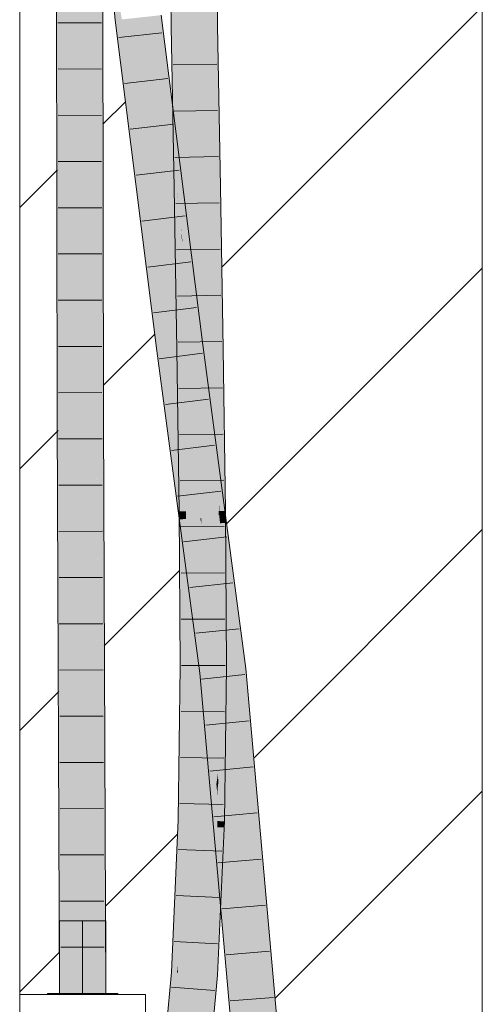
# Model space of a CAD drawing. Extents: x -720 to 300, y 62 to 1162.
# Tile 134 of 256: x 173.93 to 176.43, y 704.06 to 709.38. Entities that reach past the tile are written whole.
import ezdxf
from ezdxf.lldxf.tags import DXFTag

# ---------------------------------------------------------------- set-up
doc = ezdxf.new("R2010")
doc.units = 0
doc.layers.get('0').update_dxf_attribs({"lineweight": 13})
for name, color, linetype, lineweight, true_color in [('E_Betonbaudose', 1, 'Continuous', 13, 0xff0000), ('E_Detail_Wandschraffur', 7, 'Continuous', 5, 0xc0c0c0), ('E_Leerrohr 25-A06G93Y08I', 7, 'Continuous', 9, 0xff8000), ('E_Leerrohr 25-Shading', 7, 'Continuous', 9, 0xff8000)]:
    doc.layers.add(name, color=color, linetype=linetype, lineweight=lineweight, true_color=true_color)
doc.layers.add('E_Detail_Linie_Text_Bem', color=7, linetype='Continuous', lineweight=13)
tags = doc.linetypes.add('fein_strichliert', pattern=[4, 1, -2, 1]).pattern_tags.tags
tags[8:9] = [DXFTag(74, 4), DXFTag(75, 0), DXFTag(340, '0'), DXFTag(46, 0.0), DXFTag(50, 0.0), DXFTag(44, 0.0), DXFTag(45, 0.0)]
tags[6:7] = [DXFTag(74, 4), DXFTag(75, 0), DXFTag(340, '0'), DXFTag(46, 0.0), DXFTag(50, 0.0), DXFTag(44, 0.0), DXFTag(45, 0.0)]
tags[4:5] = [DXFTag(74, 4), DXFTag(75, 0), DXFTag(340, '0'), DXFTag(46, 0.0), DXFTag(50, 0.0), DXFTag(44, 0.0), DXFTag(45, 0.0)]
tags = doc.linetypes.add('STRICHPUNKT2-A06G93Y18I', pattern=[12.7, 6.35, -3.175, 0, -3.175]).pattern_tags.tags
tags[10:11] = [DXFTag(74, 4), DXFTag(75, 0), DXFTag(340, '0'), DXFTag(46, 0.0), DXFTag(50, 0.0), DXFTag(44, 0.0), DXFTag(45, 0.0)]
tags[8:9] = [DXFTag(74, 4), DXFTag(75, 0), DXFTag(340, '0'), DXFTag(46, 0.0), DXFTag(50, 0.0), DXFTag(44, 0.0), DXFTag(45, 0.0)]
tags[6:7] = [DXFTag(74, 4), DXFTag(75, 0), DXFTag(340, '0'), DXFTag(46, 0.0), DXFTag(50, 0.0), DXFTag(44, 0.0), DXFTag(45, 0.0)]
tags[4:5] = [DXFTag(74, 4), DXFTag(75, 0), DXFTag(340, '0'), DXFTag(46, 0.0), DXFTag(50, 0.0), DXFTag(44, 0.0), DXFTag(45, 0.0)]

# ---------------------------------------------------------------- blocks, each defined once
blk = doc.blocks.new('Shading-A06G93SJ8I', base_point=(174.2882, 726.756))
at = {"layer": 'E_Leerrohr 25-Shading', "color": 43, "true_color": 0xd7ab7f}
for points in [[(174.7407, 710.2072), (174.738, 710.2071), (174.7686, 709.3472), (174.7512, 709.3469)], [(174.7686, 709.3472), (174.7703, 709.3472), (174.7407, 710.2072), (174.7433, 710.2072)], [(174.7703, 709.3472), (174.7878, 709.3475), (174.7433, 710.2072), (174.7746, 710.2076)], [(174.9755, 710.2101), (174.9514, 710.2098), (174.9837, 709.3507), (174.9645, 709.3504)], [(175.0011, 709.351), (174.988, 710.2102), (174.9837, 709.3507), (174.9755, 710.2101)], [(174.1306, 710.1788), (174.1344, 707.2303), (174.1707, 707.4403), (174.171, 707.2303)], [(174.1306, 710.1788), (174.1707, 707.4403), (174.1647, 710.1784)], [(174.1707, 707.4403), (174.1672, 710.1784), (174.1647, 710.1784)], [(174.3457, 710.1768), (174.3439, 710.1768), (174.3478, 707.2308)], [(174.3687, 710.1766), (174.3457, 710.1768), (174.3752, 707.231), (174.3478, 707.2308)], [(174.3687, 710.1766), (174.3752, 707.231), (174.3806, 710.1033), (174.3844, 707.231)], [(174.4372, 709.5001), (174.4482, 709.3821), (174.4296, 709.7256), (174.4523, 709.3826)], [(174.4296, 709.7256), (174.4523, 709.3826), (174.4408, 709.6565), (174.4619, 709.3836)], [(174.4619, 709.3836), (174.4846, 709.3861), (174.4408, 709.6565)], [(174.6679, 709.4062), (174.6603, 709.4054), (174.6975, 709.1107)], [(174.6679, 709.4062), (174.7827, 708.4634), (174.6788, 709.4074)], [(174.6888, 709.1978), (174.8009, 708.2974), (174.6679, 709.4062), (174.7827, 708.4634)], [(174.7827, 708.4634), (174.6967, 709.4094), (174.6788, 709.4074)], [(174.6967, 709.4094), (174.7827, 708.4634), (174.7496, 708.9899), (174.7882, 708.4175)], [(174.4523, 709.3826), (174.4482, 709.3821), (174.4624, 709.2698)], [(174.4624, 709.2698), (174.5011, 709.0084), (174.4523, 709.3826), (174.4619, 709.3836)], [(174.4619, 709.3836), (174.6464, 708.1019), (174.4846, 709.3861)], [(174.4619, 709.3836), (174.5011, 709.0084), (174.6464, 708.1019), (174.524, 708.8532)], [(174.7731, 708.7175), (174.7988, 708.4766), (174.7512, 709.3469), (174.7686, 709.3472)], [(174.7731, 708.7175), (174.7512, 709.3469), (174.7589, 708.9159)], [(174.7988, 708.4766), (174.7996, 708.4766), (174.7686, 709.3472), (174.7703, 709.3472)], [(174.7996, 708.4766), (174.8034, 708.4767), (174.7703, 709.3472), (174.7878, 709.3475)], [(174.9837, 709.3507), (174.9645, 709.3504), (174.9939, 708.48), (174.9801, 708.4798)], [(175.0168, 708.4805), (175.0011, 709.351), (174.9939, 708.48), (174.9837, 709.3507)], [(174.5011, 709.0084), (174.4624, 709.2698), (174.5292, 708.7395)], [(174.6888, 709.1978), (174.6975, 709.1107), (174.7849, 708.4263), (174.7922, 708.3589)], [(174.524, 708.8532), (174.5011, 709.0084), (174.5052, 708.9691)], [(174.5292, 708.7395), (174.524, 708.8532), (174.5052, 708.9691)], [(174.7882, 708.4175), (174.8851, 707.6213), (174.7496, 708.9899), (174.853, 708.1696)], [(174.7603, 708.8383), (174.7731, 708.7175), (174.7589, 708.9159)], [(174.524, 708.8532), (174.6875, 707.5957), (174.7098, 707.5986)], [(174.524, 708.8532), (174.5292, 708.7395), (174.6875, 707.5957), (174.5945, 708.2214)], [(174.524, 708.8532), (174.7098, 707.5986), (174.6464, 708.1019)], [(174.7603, 708.8383), (174.7668, 708.476), (174.7875, 708.4764)], [(174.7875, 708.4764), (174.7905, 708.4764), (174.7603, 708.8383), (174.7731, 708.7175)], [(174.7905, 708.4764), (174.7988, 708.4766), (174.7731, 708.7175)], [(174.7668, 708.476), (174.8082, 708.1998), (174.7875, 708.4764)], [(174.8188, 707.601), (174.7668, 708.476), (174.7822, 707.6004)], [(174.7668, 708.476), (174.8188, 707.601), (174.8082, 708.1998), (174.8083, 708.1994)], [(174.7827, 708.4634), (174.7891, 708.4049), (174.7882, 708.4175)], [(174.7875, 708.4764), (174.8082, 708.1998), (174.7905, 708.4764), (174.8064, 708.2533)], [(174.8064, 708.2533), (174.7988, 708.4766), (174.7905, 708.4764)], [(174.7996, 708.4766), (174.7988, 708.4766), (174.8076, 708.2366), (174.8064, 708.2533)], [(174.8076, 708.2366), (174.8034, 708.4767), (174.7996, 708.4766)], [(174.9939, 708.48), (174.9801, 708.4798), (175.0039, 707.6039), (174.9955, 707.6038)], [(175.0321, 707.6044), (175.0168, 708.4805), (175.0039, 707.6039), (174.9939, 708.48)], [(174.7849, 708.4263), (174.7922, 708.3589), (174.8009, 708.2974), (174.8076, 708.2366)], [(174.7891, 708.4049), (174.8009, 708.2974), (174.7882, 708.4175), (174.8851, 707.6213)], [(174.8076, 708.2366), (174.8851, 707.6213), (174.8009, 708.2974)], [(174.5945, 708.2214), (174.6735, 707.5939), (174.6875, 707.5957)], [(174.8064, 708.2533), (174.8083, 708.1994), (174.8076, 708.2366)], [(174.8988, 707.8059), (174.853, 708.1696), (174.8908, 707.8055)], [(174.853, 708.1696), (174.8851, 707.6213), (174.9096, 707.6245)], [(174.9096, 707.6245), (174.9214, 707.626), (174.8908, 707.8055), (174.8988, 707.8059)], [(174.6735, 707.5939), (174.7996, 706.6454), (174.6875, 707.5957), (174.801, 706.6456)], [(174.6875, 707.5957), (174.8317, 706.6817), (174.7098, 707.5986)], [(174.6875, 707.5957), (174.801, 706.6456), (174.8353, 706.6547), (174.8362, 706.6481)], [(174.6875, 707.5957), (174.8353, 706.6547), (174.8317, 706.6817)], [(174.8188, 707.601), (174.7822, 707.6004), (174.8305, 706.7262), (174.7945, 706.7258)], [(174.8311, 706.7262), (174.8188, 707.601), (174.8305, 706.7262)], [(175.0129, 706.6826), (174.9096, 707.6245), (174.9994, 706.762), (174.8851, 707.6213)], [(174.9808, 707.1797), (174.9214, 707.626), (174.9585, 707.1783), (174.9096, 707.6245)], [(175.0055, 706.894), (175.0039, 707.6039), (174.9955, 707.6038)], [(175.0445, 706.7284), (175.0321, 707.6044), (175.0113, 706.728), (175.0039, 707.6039)], [(175.0055, 706.894), (175.0093, 706.7859), (175.0039, 707.6039), (175.0101, 706.867)], [(174.1474, 704.1177), (174.184, 704.1177), (174.1344, 707.2303), (174.171, 707.2303)], [(174.3752, 707.231), (174.3478, 707.2308), (174.3692, 704.1177), (174.3488, 706.996)], [(174.3752, 707.231), (174.3692, 704.1177), (174.3974, 704.1177)], [(174.3974, 704.1177), (174.3844, 707.231), (174.3752, 707.231)], [(174.9585, 707.1783), (174.9906, 706.8855), (174.9808, 707.1797), (175.0196, 706.8875)], [(174.3488, 706.996), (174.3607, 704.1177), (174.3692, 704.1177)], [(175.0093, 706.7859), (175.0055, 706.894), (175.0091, 706.7625)], [(175.0055, 706.894), (175.0079, 706.728), (175.01, 706.728)], [(175.0196, 706.8875), (174.9906, 706.8855), (175.0414, 706.7234), (175.0087, 706.7211)], [(175.0093, 706.7859), (175.0113, 706.728), (175.0101, 706.867)], [(175.01, 706.728), (175.0113, 706.728), (175.0091, 706.7625), (175.0093, 706.7859)], [(174.9994, 706.762), (175.0084, 706.6943), (175.0109, 706.6945)], [(174.8307, 706.6845), (174.8305, 706.7262), (174.7948, 706.682), (174.7945, 706.7258)], [(174.8337, 705.8873), (174.8307, 706.6845), (174.7997, 705.8875), (174.7948, 706.682)], [(174.8305, 706.7262), (174.8307, 706.6845), (174.8311, 706.7262), (174.8313, 706.6845)], [(174.8307, 706.6845), (174.8337, 705.8873), (174.8313, 706.6845), (174.8349, 705.8873)], [(174.8349, 705.8873), (174.8363, 705.8873), (174.8311, 706.7262)], [(175.0079, 706.728), (175.0081, 706.6964), (175.0087, 706.728)], [(175.0081, 706.6964), (175.01, 706.728), (175.0087, 706.728)], [(175.0081, 706.6964), (175.0126, 705.9637), (175.01, 706.728), (175.0115, 706.6421)], [(175.0084, 706.6943), (175.027, 706.554), (175.0109, 706.6945), (175.0129, 706.6826)], [(175.0449, 706.6969), (175.0414, 706.7234), (175.0116, 706.6945), (175.0087, 706.7211)], [(175.01, 706.728), (175.0105, 706.6966), (175.0113, 706.728), (175.0114, 706.6967)], [(175.0105, 706.6966), (175.0115, 706.6421), (175.0114, 706.6967)], [(175.0447, 706.6989), (175.0445, 706.7284), (175.0114, 706.6966), (175.0113, 706.728)], [(175.0119, 706.3827), (175.0466, 706.3831), (175.0114, 706.6966), (175.0447, 706.6989)], [(175.0493, 706.6638), (175.0449, 706.6969), (175.0152, 706.6613), (175.0116, 706.6945)], [(174.7996, 706.6454), (174.8133, 706.5427), (174.801, 706.6456)], [(174.801, 706.6456), (174.8133, 706.5427), (174.8362, 706.6481), (174.9418, 705.8542)], [(175.0152, 706.6613), (175.027, 706.554), (175.0493, 706.6638), (175.154, 705.8762)], [(174.8591, 706.2667), (174.8133, 706.5427), (174.8657, 706.1483)], [(174.9418, 705.8542), (174.8133, 706.5427), (174.9278, 705.8527)], [(175.154, 705.8762), (175.027, 706.554), (175.1176, 705.8724)], [(175.0126, 705.9637), (175.0497, 705.8866), (175.0119, 706.3827), (175.0466, 706.3831)], [(174.9278, 705.8527), (174.8591, 706.2667), (174.9054, 705.8504), (174.8657, 706.1483)], [(175.0497, 705.8866), (175.0126, 705.9637), (175.0131, 705.8867)], [(174.8002, 705.8875), (174.7997, 705.8875), (174.7915, 705.0565), (174.789, 705.0565)], [(174.7915, 705.0565), (174.8178, 705.0557), (174.8002, 705.8875), (174.8337, 705.8873)], [(174.8337, 705.8873), (174.8178, 705.0557), (174.8349, 705.8873), (174.8196, 705.0556)], [(174.8349, 705.8873), (174.8196, 705.0556), (174.8363, 705.8873), (174.8223, 705.0555)], [(174.8223, 705.0555), (174.8256, 705.0555), (174.8363, 705.8873)], [(175.0497, 705.8866), (175.0131, 705.8867), (175.0389, 705.0493), (175.0023, 705.0504)], [(174.9054, 705.8504), (174.9739, 705.16), (174.9278, 705.8527), (174.9532, 705.6255)], [(174.9739, 705.16), (174.9054, 705.8504), (174.9812, 704.9948)], [(174.9278, 705.8527), (174.97, 705.4764), (174.9418, 705.8542), (174.9517, 705.7427)], [(175.4095, 702.993), (175.154, 705.8762), (175.4257, 702.3968), (175.1176, 705.8724)], [(174.97, 705.4764), (174.9953, 705.2509), (174.9517, 705.7427)], [(174.9532, 705.6255), (174.999, 705.2089), (174.9953, 705.2509)], [(174.999, 705.2089), (174.9532, 705.6255), (175.0141, 704.7551), (174.9739, 705.16)], [(174.999, 705.2089), (175.0141, 704.7551), (175.0084, 705.0166)], [(175.0037, 705.1558), (174.999, 705.2089), (175.0108, 704.9681)], [(174.9739, 705.16), (174.9812, 704.9948), (175.0141, 704.7551), (175.0179, 704.5816)], [(175.0438, 704.4553), (175.0187, 704.9867), (175.0108, 704.9681), (175.0037, 705.1558)], [(174.7915, 705.0565), (174.789, 705.0565), (174.763, 704.4789)], [(174.763, 704.4789), (174.7767, 704.346), (174.7915, 705.0565), (174.8178, 705.0557)], [(174.8178, 705.0557), (174.7767, 704.346), (174.8196, 705.0556), (174.7781, 704.3317)], [(174.8196, 705.0556), (174.7781, 704.3317), (174.8223, 705.0555), (174.7807, 704.3069)], [(174.8223, 705.0555), (174.7807, 704.3069), (174.8256, 705.0555), (174.7848, 704.2664)], [(174.7848, 704.2664), (174.7885, 704.2307), (174.8256, 705.0555)], [(175.0008, 705.0166), (175.0084, 705.0165), (175.0023, 705.0504), (175.0077, 705.0502)], [(175.0084, 705.0165), (175.0374, 705.0161), (175.0077, 705.0502), (175.0389, 705.0493)], [(174.9763, 704.4725), (175.0014, 704.2163), (175.0008, 705.0166), (175.0374, 705.0161)], [(175.0141, 704.7551), (175.0282, 704.613), (175.0084, 705.0166)], [(175.0341, 704.8129), (175.0187, 704.9867), (175.0623, 704.269), (175.0438, 704.4553)], [(175.0438, 704.4553), (175.0108, 704.9681), (175.0282, 704.613)], [(175.0341, 704.8129), (175.0623, 704.269), (175.049, 704.6453), (175.0767, 704.1247)], [(175.0179, 704.5816), (175.0444, 704.2818), (175.0141, 704.7551), (175.0282, 704.613)], [(175.0438, 704.4553), (175.0282, 704.613), (175.0608, 704.097), (175.0444, 704.2818)], [(175.0767, 704.1247), (175.2491, 702.3868), (175.049, 704.6453)], [(174.752, 704.2332), (174.77, 704.232), (174.763, 704.4789), (174.7767, 704.346)], [(174.9763, 704.4725), (174.9649, 704.2188), (174.9656, 704.2188)], [(175.0014, 704.2163), (174.9763, 704.4725), (174.9656, 704.2188)], [(175.0623, 704.269), (175.0438, 704.4553), (175.086, 703.8123), (175.0608, 704.097)], [(174.7767, 704.346), (174.77, 704.232), (174.7781, 704.3317), (174.7724, 704.2318)], [(174.7781, 704.3317), (174.7724, 704.2318), (174.7807, 704.3069), (174.7765, 704.2316)], [(174.7807, 704.3069), (174.7765, 704.2316), (174.7848, 704.2664), (174.783, 704.2311)], [(174.77, 704.232), (174.752, 704.2332), (174.6786, 703.4234)], [(174.6786, 703.4234), (174.6814, 703.4225), (174.77, 704.232), (174.7724, 704.2318)], [(174.7724, 704.2318), (174.6814, 703.4225), (174.7765, 704.2316), (174.6867, 703.421)], [(174.7765, 704.2316), (174.6867, 703.421), (174.783, 704.2311), (174.6962, 703.4183)], [(174.783, 704.2311), (174.6962, 703.4183), (174.7885, 704.2307), (174.7068, 703.4153)], [(174.7068, 703.4153), (174.7144, 703.4131), (174.7885, 704.2307)], [(174.783, 704.2311), (174.7885, 704.2307), (174.7848, 704.2664)], [(175.0623, 704.269), (175.086, 703.8123), (175.0767, 704.1247), (175.1042, 703.6078)], [(174.9656, 704.2188), (174.9649, 704.2188), (174.8986, 703.391), (174.8899, 703.392)], [(174.9814, 703.9963), (175.0014, 704.2163), (174.9477, 703.9977), (174.9656, 704.2188)], [(175.1042, 703.6078), (175.2126, 702.3848), (175.0767, 704.1247), (175.2491, 702.3868)]]:
    blk.add_solid(points, dxfattribs=at)
at = {"layer": 'E_Leerrohr 25-Shading', "color": 31, "true_color": 0xfabd7f}
for points in [[(174.863, 710.2087), (174.7746, 710.2076), (174.8762, 709.3489), (174.7878, 709.3475)], [(174.9514, 710.2098), (174.863, 710.2087), (174.9645, 709.3504), (174.8762, 709.3489)], [(174.1672, 710.1784), (174.1707, 707.4403), (174.1733, 710.1783)], [(174.1733, 710.1783), (174.1707, 707.4403), (174.2514, 710.1776), (174.2517, 710.0529)], [(174.2556, 710.1776), (174.2517, 710.0529), (174.2594, 707.2306)], [(174.2556, 710.1776), (174.2594, 707.2306), (174.2674, 710.1775), (174.2686, 707.2307)], [(174.2674, 710.1775), (174.2686, 707.2307), (174.2842, 710.1774), (174.2815, 707.2307)], [(174.2815, 707.2307), (174.3478, 707.2308), (174.2842, 710.1774), (174.3439, 710.1768)], [(174.2517, 710.0529), (174.1707, 707.4403), (174.2594, 707.2306), (174.171, 707.2303)], [(174.7351, 708.1053), (174.5725, 709.3958), (174.6464, 708.1019), (174.4846, 709.3861)], [(174.6975, 709.1107), (174.6603, 709.4054), (174.7351, 708.1053), (174.5725, 709.3958)], [(174.8762, 709.3489), (174.7878, 709.3475), (174.8918, 708.4783), (174.8034, 708.4767)], [(174.9645, 709.3504), (174.8762, 709.3489), (174.9801, 708.4798), (174.8918, 708.4783)], [(174.7975, 707.61), (174.6975, 709.1107), (174.7351, 708.1053)], [(174.7975, 707.61), (174.8424, 707.6158), (174.6975, 709.1107), (174.7922, 708.3589)], [(174.8118, 708.1781), (174.9071, 707.6024), (174.8034, 708.4767), (174.8918, 708.4783)], [(174.8118, 708.1781), (174.8034, 708.4767), (174.8076, 708.2366)], [(174.9801, 708.4798), (174.8918, 708.4783), (174.9955, 707.6038), (174.9071, 707.6024)], [(174.8424, 707.6158), (174.8851, 707.6213), (174.7922, 708.3589)], [(174.8083, 708.1994), (174.8118, 708.1781), (174.8076, 708.2366)], [(174.8083, 708.1994), (174.8188, 707.601), (174.8531, 707.6015)], [(174.8118, 708.1781), (174.8083, 708.1994), (174.8521, 707.6146)], [(174.8531, 707.6015), (174.9071, 707.6024), (174.8521, 707.6146), (174.8118, 708.1781)], [(174.7098, 707.5986), (174.7975, 707.61), (174.6464, 708.1019), (174.7334, 708.1052)], [(174.7975, 707.61), (174.7351, 708.1053), (174.7334, 708.1052)], [(174.7098, 707.5986), (174.9108, 706.758), (174.7975, 707.61)], [(174.7098, 707.5986), (174.9083, 706.6871), (174.9108, 706.758), (174.9132, 706.6875)], [(174.9083, 706.6871), (174.7098, 707.5986), (174.8317, 706.6817)], [(174.9994, 706.762), (174.8851, 707.6213), (174.9108, 706.758), (174.7975, 707.61)], [(174.8311, 706.7262), (174.9064, 706.8735), (174.8188, 707.601), (174.8531, 707.6015)], [(174.9064, 706.8735), (174.9171, 706.8944), (174.8531, 707.6015), (174.9071, 707.6024)], [(175.0055, 706.894), (174.9955, 707.6038), (174.9171, 706.8944), (174.9071, 707.6024)], [(174.184, 704.1177), (174.2724, 704.1177), (174.171, 707.2303), (174.2594, 707.2306)], [(174.2594, 707.2306), (174.2724, 704.1177), (174.2686, 707.2307)], [(174.2686, 707.2307), (174.2724, 704.1177), (174.2815, 707.2307)], [(174.2724, 704.1177), (174.3607, 704.1177), (174.2815, 707.2307), (174.3478, 707.2308)], [(174.9149, 706.7581), (174.9171, 706.8944), (174.9064, 706.8735)], [(174.9195, 706.7271), (174.9171, 706.8944), (174.9144, 706.7271)], [(175.0079, 706.728), (175.0055, 706.894), (174.9195, 706.7271), (174.9171, 706.8944)], [(174.9144, 706.7271), (174.9149, 706.7581), (174.8311, 706.7262), (174.9064, 706.8735)], [(174.9108, 706.758), (174.9201, 706.688), (174.9149, 706.7582)], [(174.9138, 706.6876), (174.9108, 706.758), (174.9132, 706.6875)], [(174.9201, 706.688), (174.9108, 706.758), (174.9138, 706.6876)], [(174.9201, 706.688), (174.9994, 706.762), (174.9149, 706.7582)], [(174.9994, 706.762), (174.9201, 706.688), (175.0084, 706.6943), (175.002, 706.0717)], [(174.9144, 706.7271), (174.8311, 706.7262), (174.8974, 705.8871), (174.8363, 705.8873)], [(174.8353, 706.6547), (174.9141, 706.6605), (174.8317, 706.6817), (174.9083, 706.6871)], [(174.9247, 705.887), (174.9195, 706.7271), (174.8974, 705.8871), (174.9144, 706.7271)], [(174.9083, 706.6871), (174.9141, 706.6605), (174.9132, 706.6875)], [(174.9141, 706.6605), (174.9149, 706.6605), (174.9132, 706.6875), (174.9138, 706.6876)], [(174.9199, 706.688), (174.9138, 706.6876), (174.9257, 706.6041)], [(174.9257, 706.6041), (174.9138, 706.6876), (174.9774, 705.8579), (174.9493, 705.855)], [(175.0081, 706.6964), (175.0079, 706.728), (174.9199, 706.6903), (174.9195, 706.7271)], [(174.9195, 706.7271), (174.9247, 705.887), (174.928, 705.887)], [(174.9199, 706.6903), (175.0131, 705.8867), (175.0081, 706.6964)], [(174.9199, 706.6903), (174.9247, 706.2144), (175.0131, 705.8867), (174.9498, 705.887)], [(174.9965, 706.1127), (174.9201, 706.688), (174.9257, 706.6041), (174.9199, 706.688)], [(175.002, 706.0717), (175.0297, 705.8633), (175.0084, 706.6943), (175.027, 706.554)], [(174.8353, 706.6547), (174.9418, 705.8542), (174.8779, 706.6578)], [(174.9418, 705.8542), (174.9141, 706.6605), (174.8779, 706.6578)], [(174.9493, 705.855), (174.9149, 706.6605), (174.9418, 705.8542), (174.9141, 706.6605)], [(175.0027, 705.8605), (174.9966, 706.1091), (174.9774, 705.8579), (174.9257, 706.6041)], [(174.9965, 706.1127), (174.9257, 706.6041), (174.9966, 706.1091)], [(175.1176, 705.8724), (175.027, 706.554), (175.0641, 705.8668)], [(175.027, 706.554), (175.0297, 705.8633), (175.0641, 705.8668)], [(174.9247, 706.2144), (174.928, 705.887), (174.9498, 705.887)], [(174.9966, 706.1091), (175.002, 706.0717), (174.9965, 706.1127)], [(175.002, 706.0717), (174.9966, 706.1091), (175.0086, 705.8611), (175.0027, 705.8605)], [(175.0086, 705.8611), (175.0297, 705.8633), (175.002, 706.0717)], [(174.8974, 705.8871), (174.8363, 705.8873), (174.8725, 705.0541), (174.8256, 705.0555)], [(174.914, 705.0529), (174.9247, 705.887), (174.8725, 705.0541), (174.8974, 705.8871)], [(174.9247, 705.887), (174.914, 705.0529), (174.9219, 705.0527)], [(174.9286, 705.0525), (174.928, 705.887), (174.9219, 705.0527), (174.9247, 705.887)], [(174.9286, 705.0525), (174.9498, 705.887), (174.928, 705.887)], [(174.9286, 705.0525), (174.9964, 705.0505), (174.9498, 705.887), (174.9994, 705.214)], [(174.9498, 705.887), (174.9994, 705.214), (174.9761, 705.8868), (175.0001, 705.2511)], [(175.0001, 705.2511), (175.0119, 705.8867), (174.9761, 705.8868)], [(175.0022, 705.1961), (175.0119, 705.8867), (175.0001, 705.2511)], [(175.0119, 705.8867), (175.0019, 705.1796), (175.0131, 705.8867), (175.0037, 705.1558)], [(174.9493, 705.855), (174.9418, 705.8542), (174.9517, 705.7427)], [(174.9953, 705.2509), (175.0036, 705.3063), (174.9493, 705.855), (174.9774, 705.8579)], [(174.9953, 705.2509), (174.9493, 705.855), (174.9517, 705.7427)], [(175.0036, 705.3063), (175.0118, 705.3616), (174.9774, 705.8579), (175.0027, 705.8605)], [(175.0086, 705.8611), (175.0027, 705.8605), (175.0238, 705.2518), (175.0139, 705.2515)], [(175.0238, 705.2518), (175.0837, 705.2537), (175.0086, 705.8611), (175.0297, 705.8633)], [(175.0641, 705.8668), (175.0297, 705.8633), (175.0837, 705.2537)], [(175.4257, 702.3968), (175.1176, 705.8724), (175.0837, 705.2537), (175.0641, 705.8668)], [(175.009, 705.2514), (175.0118, 705.3616), (175.0062, 705.2513), (175.0036, 705.3063)], [(175.0139, 705.2515), (175.0118, 705.3616), (175.009, 705.2514)], [(175.0036, 705.3063), (174.9953, 705.2509), (175.0062, 705.2513)], [(174.9981, 705.251), (174.9953, 705.2509), (174.999, 705.2089)], [(175.0035, 705.2512), (174.9981, 705.251), (175.0036, 705.1879)], [(175.0036, 705.1879), (174.9981, 705.251), (175.0037, 705.1558), (174.999, 705.2089)], [(174.9994, 705.214), (175.0019, 705.1796), (175.0001, 705.2511), (175.0022, 705.1961)], [(175.018, 705.0239), (175.0139, 705.2515), (175.0036, 705.1879), (175.0035, 705.2512)], [(175.0227, 705.2518), (175.0139, 705.2515), (175.0331, 704.852), (175.018, 705.0239)], [(175.0238, 705.2518), (175.0227, 705.2518), (175.0337, 704.8571), (175.0331, 704.852)], [(175.0318, 705.2521), (175.0238, 705.2518), (175.0413, 704.917), (175.0337, 704.8571)], [(175.0413, 704.917), (175.0837, 705.2537), (175.0318, 705.2521)], [(175.0837, 705.2537), (175.0413, 704.917), (175.2491, 702.3868), (175.0479, 704.6831)], [(175.4257, 702.3968), (175.0837, 705.2537), (175.3374, 702.3918)], [(175.0837, 705.2537), (175.2491, 702.3868), (175.3374, 702.3918)], [(174.9985, 705.165), (175.0001, 705.0504), (174.9994, 705.214), (175.0019, 705.1796)], [(175.018, 705.0239), (175.0036, 705.1879), (175.0187, 704.9867), (175.0037, 705.1558)], [(174.9964, 705.0505), (175.0001, 705.0504), (174.9985, 705.165)], [(175.0019, 705.1796), (175.0001, 705.0504), (175.0037, 705.1558), (175.0023, 705.0504)], [(174.8725, 705.0541), (174.8256, 705.0555), (174.8345, 704.2276), (174.7885, 704.2307)], [(174.8767, 704.2247), (174.914, 705.0529), (174.8345, 704.2276), (174.8725, 705.0541)], [(174.914, 705.0529), (174.8767, 704.2247), (174.89, 704.2239)], [(174.92, 704.9539), (174.914, 705.0529), (174.9058, 704.2228), (174.89, 704.2239)], [(174.9219, 705.0527), (174.914, 705.0529), (174.92, 704.9539)], [(174.9286, 705.0525), (174.9219, 705.0527), (174.9256, 704.8619), (174.92, 704.9539)], [(174.9256, 704.8619), (174.9964, 705.0505), (174.9286, 705.0525)], [(174.9256, 704.8619), (174.9649, 704.2188), (174.9964, 705.0505), (174.9763, 704.4725)], [(174.9964, 705.0505), (174.9763, 704.4725), (175.0001, 705.0504), (175.0008, 705.0166)], [(175.0008, 705.0166), (175.0023, 705.0504), (175.0001, 705.0504)], [(175.0187, 704.9867), (175.0341, 704.8129), (175.018, 705.0239), (175.0331, 704.852)], [(174.9058, 704.2228), (174.9157, 704.2221), (174.92, 704.9539), (174.9256, 704.8619)], [(175.0413, 704.917), (175.0331, 704.852), (175.0479, 704.6831)], [(174.9157, 704.2221), (174.9649, 704.2188), (174.9256, 704.8619)], [(175.0331, 704.852), (175.0341, 704.8129), (175.0479, 704.6831), (175.049, 704.6453)], [(175.049, 704.6453), (175.2491, 702.3868), (175.0479, 704.6831)], [(174.8121, 704.2291), (174.7885, 704.2307), (174.7196, 703.4125), (174.7144, 703.4131)], [(174.7781, 703.4055), (174.8345, 704.2276), (174.7196, 703.4125), (174.8121, 704.2291)], [(174.8021, 703.4026), (174.8767, 704.2247), (174.7781, 703.4055), (174.8345, 704.2276)], [(174.8767, 704.2247), (174.8021, 703.4026), (174.8208, 703.4003)], [(174.8472, 703.3972), (174.89, 704.2239), (174.8208, 703.4003), (174.8767, 704.2247)], [(174.8709, 703.3943), (174.9058, 704.2228), (174.8472, 703.3972), (174.89, 704.2239)], [(174.8841, 703.3927), (174.9157, 704.2221), (174.8709, 703.3943), (174.9058, 704.2228)], [(174.8899, 703.392), (174.9649, 704.2188), (174.8841, 703.3927), (174.9157, 704.2221)]]:
    blk.add_solid(points, dxfattribs=at)
at = {"layer": 'E_Leerrohr 25-Shading', "color": 31, "true_color": 0xecb67f}
for points in [[(174.2724, 704.5117), (174.1474, 704.5117), (174.2724, 704.1177), (174.1474, 704.1177)], [(174.3974, 704.5117), (174.2724, 704.5117), (174.3974, 704.1177), (174.2724, 704.1177)], [(174.2724, 704.1177), (174.0824, 704.1177), (174.2724, 704.1117), (174.0824, 704.1117)], [(174.3049, 704.1177), (174.2724, 704.1177), (174.3049, 704.1117), (174.2724, 704.1117)], [(174.4624, 704.1117), (174.4624, 704.1177), (174.3049, 704.1117), (174.3049, 704.1177)]]:
    blk.add_solid(points, dxfattribs=at)
blk = doc.blocks.new('Referenz-A06G93Y68I')
at = {"layer": 'E_Betonbaudose', "linetype": 'Continuous', "ltscale": 0.13}
for p, q in [((173.9324, 703.4317), (173.9324, 704.1117)), ((173.9324, 704.1117), (174.6124, 704.1117)), ((174.6124, 704.1117), (174.6124, 703.4317))]:
    blk.add_line(p, q, dxfattribs=at)
at = {"layer": 'E_Detail_Linie_Text_Bem', "linetype": 'Continuous', "ltscale": 0.13}
for p, q in [((176.4324, 727.7717), (176.4324, 687.7717)), ((173.9324, 687.7717), (173.9324, 715.7717))]:
    blk.add_line(p, q, dxfattribs=at)
at = {"layer": 'E_Detail_Wandschraffur', "linetype": 'ByBlock', "ltscale": 0.13}
for p, q in [((175.0244, 708.0472), (176.4324, 709.4552)), ((174.3842, 707.407), (174.6621, 707.6849)), ((173.9324, 706.9552), (174.1397, 707.1625)), ((175.197, 705.3914), (176.4324, 706.6268)), ((174.3954, 704.5898), (174.7856, 704.98)), ((173.9324, 704.1268), (174.1468, 704.3412))]:
    blk.add_line(p, q, dxfattribs=at)
at = {"layer": 'E_Detail_Wandschraffur', "linetype": 'fein_strichliert', "ltscale": 0.13}
for p, q in [((174.3823, 708.8194), (174.5038, 708.9409)), ((173.9324, 708.3694), (174.1361, 708.5732)), ((175.05, 706.6587), (176.4324, 708.041)), ((174.3895, 705.9982), (174.7965, 706.4051)), ((173.9324, 705.541), (174.1432, 705.7519)), ((175.3121, 704.0923), (176.4324, 705.2126))]:
    blk.add_line(p, q, dxfattribs=at)
at = {"layer": 'E_Leerrohr 25-A06G93Y08I', "linetype": 'Continuous', "ltscale": 0.13}
for p, q in [((174.2745, 711.2363), (174.4482, 709.3821)), ((174.738, 710.2071), (174.7512, 709.3469)), ((174.988, 710.2102), (175.0011, 709.351)), ((174.1344, 707.2303), (174.1306, 710.1787)), ((174.3844, 707.231), (174.3806, 710.1765)), ((174.6967, 709.4094), (174.9214, 707.626)), ((174.3741, 709.367), (174.1391, 709.3684)), ((174.4482, 709.3821), (174.6735, 707.5939)), ((174.7512, 709.3469), (174.7668, 708.476)), ((175.0011, 709.351), (175.0168, 708.4805)), ((174.4675, 709.2887), (174.7011, 709.3146)), ((174.7624, 709.14), (174.9974, 709.1439)), ((174.3744, 709.1171), (174.1394, 709.1182)), ((174.4988, 709.0404), (174.7323, 709.0669)), ((174.3748, 708.8672), (174.1398, 708.8681)), ((174.7669, 708.89), (175.0018, 708.894)), ((174.5301, 708.792), (174.7635, 708.8191)), ((174.3751, 708.6173), (174.1401, 708.618)), ((174.7714, 708.64), (175.0063, 708.6441)), ((174.5614, 708.5437), (174.7948, 708.5714)), ((174.7668, 708.476), (174.7821, 707.6004)), ((175.0168, 708.4805), (175.0321, 707.6044)), ((174.7758, 708.39), (175.0108, 708.3941)), ((174.3754, 708.3675), (174.1404, 708.3679)), ((174.5927, 708.2953), (174.826, 708.3237)), ((174.3757, 708.1176), (174.1407, 708.1178)), ((174.7802, 708.1401), (175.0152, 708.1441)), ((174.624, 708.047), (174.8572, 708.076)), ((174.3761, 707.8677), (174.1411, 707.8677)), ((174.7846, 707.8902), (175.0195, 707.8941)), ((174.6553, 707.7986), (174.8884, 707.8282)), ((174.7889, 707.6403), (175.0239, 707.644)), ((174.3764, 707.6178), (174.1414, 707.6175)), ((174.6735, 707.5939), (174.9054, 705.8504)), ((174.7821, 707.6004), (174.7945, 706.7258)), ((174.9214, 707.626), (175.154, 705.8762)), ((175.0321, 707.6044), (175.0445, 706.7284)), ((174.6869, 707.5504), (174.9199, 707.5804)), ((174.3767, 707.3679), (174.1417, 707.3674)), ((174.7926, 707.3905), (175.0276, 707.3939)), ((174.7198, 707.303), (174.9529, 707.3322)), ((174.1474, 704.1177), (174.1344, 707.2303)), ((174.3974, 704.1177), (174.3844, 707.231)), ((174.3774, 707.118), (174.1424, 707.1174)), ((174.7961, 707.1407), (175.0311, 707.1437)), ((174.7527, 707.0556), (174.9859, 707.0839)), ((174.7997, 706.8909), (175.0347, 706.8936)), ((174.3784, 706.868), (174.1434, 706.8674)), ((174.7855, 706.8082), (175.0189, 706.8357)), ((174.7945, 706.7258), (174.7997, 705.8874)), ((175.0445, 706.7284), (175.0497, 705.8866)), ((174.8025, 706.6412), (175.0375, 706.6433)), ((174.3795, 706.6179), (174.1445, 706.6174)), ((174.8184, 706.5608), (175.0519, 706.5875)), ((174.3805, 706.3679), (174.1455, 706.3674)), ((174.8041, 706.3917), (175.0391, 706.3928)), ((174.8513, 706.3134), (175.0849, 706.3392)), ((174.3815, 706.1179), (174.1465, 706.1175)), ((174.8056, 706.1422), (175.0406, 706.1424)), ((174.8842, 706.066), (175.1179, 706.091)), ((174.7997, 705.8874), (174.789, 705.0565)), ((174.8072, 705.8927), (175.0422, 705.8919)), ((175.0497, 705.8866), (175.0389, 705.0493)), ((174.3826, 705.8679), (174.1476, 705.8675)), ((174.9054, 705.8504), (175.2126, 702.3848)), ((174.9157, 705.8185), (175.1495, 705.8426)), ((175.154, 705.8762), (175.4622, 702.3988)), ((174.3836, 705.6178), (174.1486, 705.6175)), ((174.8041, 705.6436), (175.0391, 705.641)), ((174.9378, 705.5699), (175.1716, 705.5932)), ((174.3847, 705.3678), (174.1497, 705.3676)), ((174.8009, 705.3945), (175.0358, 705.3902)), ((174.9598, 705.3212), (175.1937, 705.3437)), ((174.7977, 705.1454), (175.0326, 705.1393)), ((174.3857, 705.1178), (174.1507, 705.1176)), ((174.9818, 705.0726), (175.2158, 705.0943)), ((174.789, 705.0565), (174.752, 704.2332)), ((175.0389, 705.0493), (175.0014, 704.2163)), ((174.3867, 704.8678), (174.1517, 704.8676)), ((174.7893, 704.8968), (175.0242, 704.8882)), ((175.0039, 704.824), (175.2379, 704.8449)), ((174.3878, 704.6177), (174.1528, 704.6176)), ((174.7781, 704.6484), (175.0129, 704.6371)), ((175.0259, 704.5753), (175.26, 704.5955)), ((174.1474, 704.5117), (174.1474, 704.1177)), ((174.2206, 704.5117), (174.1474, 704.5117)), ((174.3241, 704.5117), (174.2206, 704.5117)), ((174.3974, 704.5117), (174.3241, 704.5117)), ((174.3974, 704.1177), (174.3974, 704.5117)), ((174.767, 704.4), (175.0015, 704.386)), ((174.3888, 704.3677), (174.1538, 704.3677)), ((175.0479, 704.3267), (175.2821, 704.3461)), ((174.752, 704.2332), (174.678, 703.4175)), ((175.0014, 704.2163), (174.9262, 703.3877)), ((174.7521, 704.1521), (174.9865, 704.135)), ((174.0824, 704.1177), (174.0824, 704.1117)), ((174.1937, 704.1177), (174.0824, 704.1177)), ((174.1937, 704.1117), (174.0824, 704.1117)), ((174.2206, 704.1177), (174.1474, 704.1177)), ((174.3974, 704.1177), (174.1474, 704.1177)), ((174.3511, 704.1177), (174.1937, 704.1177)), ((174.3511, 704.1117), (174.1937, 704.1117)), ((174.3241, 704.1177), (174.2206, 704.1177)), ((174.3974, 704.1177), (174.3241, 704.1177)), ((174.4624, 704.1177), (174.3511, 704.1177)), ((174.4624, 704.1117), (174.3511, 704.1117)), ((174.4624, 704.1117), (174.4624, 704.1177)), ((175.07, 704.0781), (175.3042, 704.0966))]:
    blk.add_line(p, q, dxfattribs=at)
at = {"layer": 'E_Leerrohr 25-A06G93Y08I', "linetype": 'STRICHPUNKT2-A06G93Y18I', "lineweight": 5, "ltscale": 0.13}
blk.add_line((174.2724, 704.1177), (174.2724, 704.5117), dxfattribs=at)

msp = doc.modelspace()

# ---------------------------------------------------------------- block references
at = {"color": 8, "lineweight": 25, "ltscale": 0.25, "true_color": 0x808080}
msp.add_blockref('Referenz-A06G93Y68I', (0, 0), dxfattribs=at)
msp.add_blockref('Shading-A06G93SJ8I', (174.2882, 726.756))

doc.saveas('drawing.dxf')
